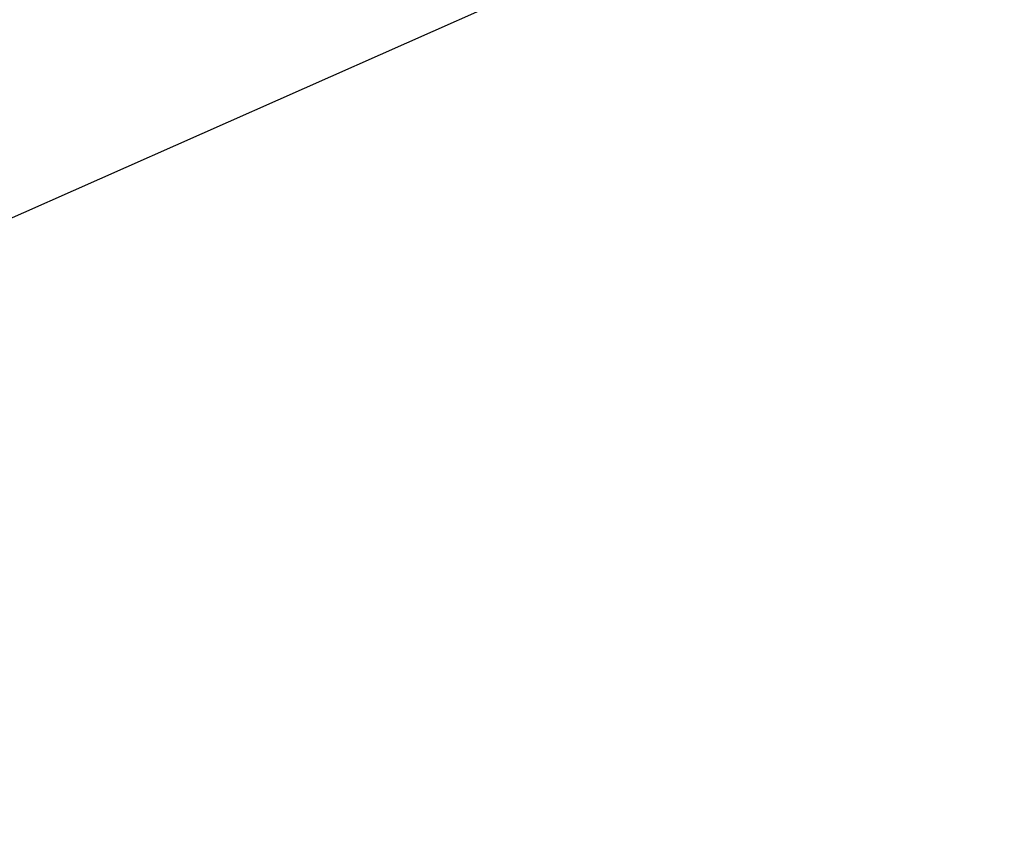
# Model space of a CAD drawing. Header units: millimetres. Extents: x 0 to 105, y 0 to 73.
# Tile 159 of 256: x 43.064 to 43.36, y 22.505 to 22.75. Entities that reach past the tile are written whole.
import ezdxf

# ---------------------------------------------------------------- set-up
doc = ezdxf.new("R2010")
doc.units = ezdxf.units.MM
doc.header["$LTSCALE"] = 25.4
doc.layers.get('0').update_dxf_attribs({"true_color": 0xff5454})

# ---------------------------------------------------------------- blocks, each defined once
blk = doc.blocks.new('INDIA-7858-7860.STL')
at = {"color": 250, "true_color": 0x262626}
mesh = blk.add_polyface(dxfattribs=at)
corners = [(-25.71116, 59.95109, -9.76256), (-25.37658, 51.64852, -9.76256), (-25.879, 55.7863, -9.76256), (-24.87742, 64.03502, -9.76256), (-24.21692, 47.64492, -9.76256), (-23.39937, 67.93233, -9.76256), (-22.43006, 43.87919, -9.76256), (-21.31528, 71.54206, -9.76256), (-20.06227, 40.44885, -9.76256), (-18.67914, 74.77075, -9.76256), (-17.17488, 37.44276, -9.76256), (-15.55922, 77.53475, -9.76256), (-13.84266, 34.93877, -9.76256), (-12.03633, 79.7625, -9.76256), (-10.15193, 33.00172, -9.76256), (-8.2017, 81.39628, -9.76256), (-6.19828, 31.6818, -9.76256), (-4.15465, 82.39379, -9.76256), (-2.08408, 31.01317, -9.76256), (0, 82.72919, -9.76256), (2.08408, 31.01317, -9.76256), (4.15465, 82.39379, -9.76256), (6.19828, 31.6818, -9.76256), (8.2017, 81.39628, -9.76256), (10.15193, 33.00172, -9.76256), (12.03633, 79.7625, -9.76256), (13.84266, 34.93877, -9.76256), (15.55922, 77.53475, -9.76256), (17.17488, 37.44276, -9.76256), (18.67914, 74.77075, -9.76256), (20.06227, 40.44885, -9.76256), (21.31528, 71.54206, -9.76256), (22.43006, 43.87919, -9.76256), (23.39937, 67.93233, -9.76256), (24.21692, 47.64492, -9.76256), (24.87742, 64.03502, -9.76256), (25.37658, 51.64852, -9.76256), (25.71116, 59.95109, -9.76256), (25.879, 55.7863, -9.76256)]
mesh.append_faces([[corners[k] for k in face] for face in [(0, 1, 2), (36, 37, 38)]], dxfattribs={"vtx0": -1, "color": 250})
mesh.append_faces([[corners[k] for k in face] for face in [(1, 3, 4), (4, 5, 6), (6, 7, 8), (8, 9, 10), (10, 11, 12), (12, 13, 14), (14, 15, 16), (16, 17, 18), (18, 19, 20), (20, 21, 22), (22, 23, 24), (24, 25, 26), (26, 27, 28), (28, 29, 30), (30, 31, 32), (32, 33, 34), (34, 35, 36)]], dxfattribs={"vtx0": -1, "vtx1": -1, "color": 250})
mesh.append_faces([[corners[k] for k in face] for face in [(1, 0, 3), (4, 3, 5), (6, 5, 7), (8, 7, 9), (10, 9, 11), (12, 11, 13), (14, 13, 15), (16, 15, 17), (18, 17, 19), (20, 19, 21), (22, 21, 23), (24, 23, 25), (26, 25, 27), (28, 27, 29), (30, 29, 31), (32, 31, 33), (34, 33, 35), (36, 35, 37)]], dxfattribs={"vtx0": -1, "vtx2": -1, "color": 250})
at = {"color": 18, "true_color": 0x000000}
mesh = blk.add_polyface(dxfattribs=at)
corners = [(-19.45299, 36.93602, -132.67754), (-26.51633, 37.87481, -144.87297), (-26.31625, 33.89394, -143.95486), (-19.6439, 40.73456, -133.5536)]
mesh.append_faces([[corners[k] for k in face] for face in [(0, 1, 2), (1, 0, 3)]], dxfattribs={"vtx0": -1, "color": 18})
mesh = blk.add_polyface(dxfattribs=at)
corners = [(-25.39005, 33.7, -144.58032), (-17.96821, 32.50572, -132.57874), (-25.75768, 29.65759, -143.23061), (-17.60057, 36.54813, -133.92845)]
mesh.append_faces([[corners[k] for k in face] for face in [(0, 1, 2), (1, 0, 3)]], dxfattribs={"vtx0": -1, "color": 18})
at = {"color": 250, "true_color": 0x262626}
mesh = blk.add_polyface(dxfattribs=at)
corners = [(12.26887, 33.75975, -46.69331), (15.51792, 34.06689, -47.00044), (-42.57098, 12.82734, -126.4353)]
mesh.append_faces([[corners[k] for k in face] for face in [(0, 1, 2)]], dxfattribs={"color": 250})

msp = doc.modelspace()

# ---------------------------------------------------------------- block references
at = {"color": 0}
msp.add_blockref('INDIA-7858-7860.STL', (68.96693, -11.38602, 147.15457), dxfattribs=at)

doc.saveas('drawing.dxf')
